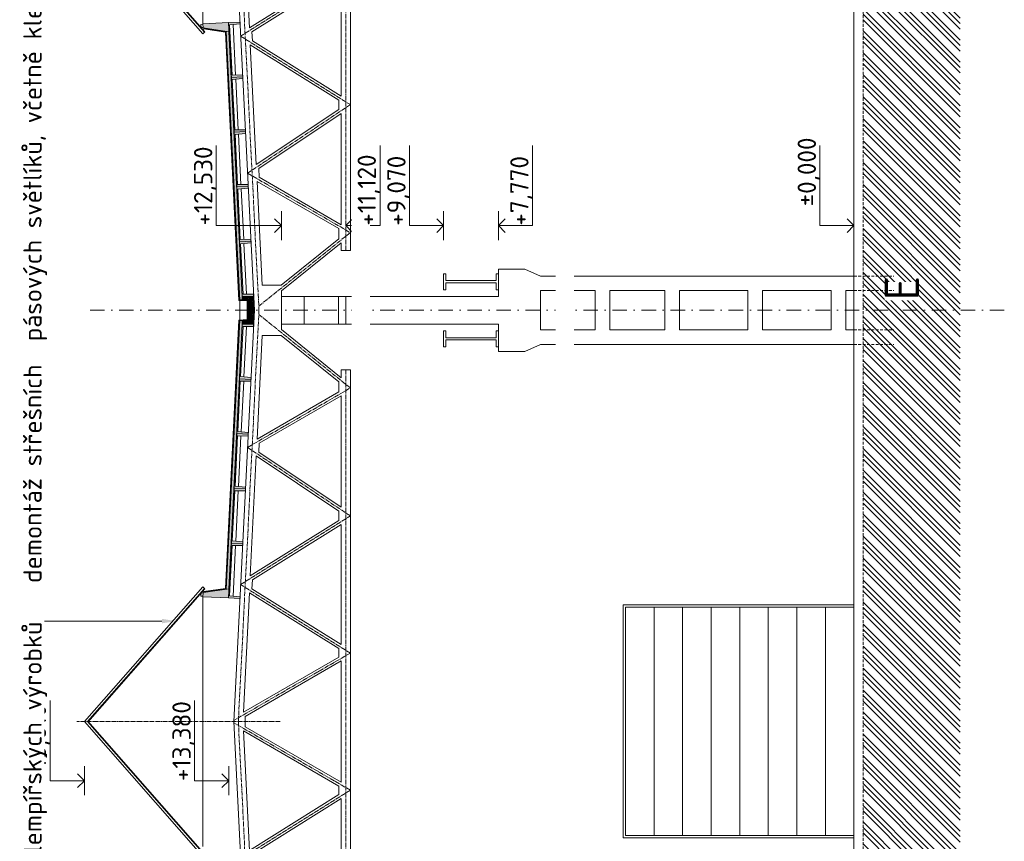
# Model space of a CAD drawing. Header units: millimetres. Extents: x -29085 to 3627694, y -159961 to 2281735.
# Tile 72 of 229: x 147219 to 168764, y 145964 to 163942. Entities that reach past the tile are written whole.
import ezdxf
from ezdxf import colors
from ezdxf.entities.mleader import LeaderData, LeaderLine
from ezdxf.math import Vec2, Vec3

# ---------------------------------------------------------------- set-up
doc = ezdxf.new("R2010")
doc.units = ezdxf.units.MM
for name, pattern in [('AM_DIN_G_W050', [13.75, 9.75, -1.5, 1, -1.5]), ('CARKOVANA', [5, 3, -2]), ('CENTERX2', [101.6, 63.5, -12.7, 12.7, -12.7]), ('DASHDOT', [25.4, 12.7, -6.35, 0, -6.35]), ('HIDDEN', [9.525, 6.35, -3.175])]:
    doc.linetypes.add(name, pattern=pattern)
for name, color, linetype, lineweight in [('A99_N_sraf', 252, 'Continuous', 0), ('A99_N_txt-popis-200', 240, 'Continuous', 5), ('A99_N_txt-popis-50', 240, 'Continuous', 9), ('A99_S_kce-demolice', 30, 'Continuous', 20), ('A99_S_kce-pohl', 7, 'Continuous', 5), ('A99_S_kce-rez-sil', 7, 'Continuous', 15), ('A99_S_kce-rez-ten', 7, 'Continuous', 9), ('A99_S_koty-200-vysk', 160, 'Continuous', 9), ('A99_S_osy', 1, 'CENTERX2', 5), ('A99_S_sraf', 252, 'Continuous', 9)]:
    doc.layers.add(name, color=color, linetype=linetype, lineweight=lineweight)
doc.styles.add('A99_popis', font='isocpeur.ttf')
doc.styles.add('ad_popis 100', font='isocpeur.ttf', dxfattribs={"height": 200})

msp = doc.modelspace()

# ---------------------------------------------------------------- hatches: boundary and pattern name
at = {"layer": 'A99_N_sraf', "lineweight": 0, "transparency": 33554687}
h = msp.add_hatch(dxfattribs=at)
h.set_pattern_fill('ZELEZOBETON', color=256, scale=10)
h.set_pattern_definition([(45, (-137246.05, -431416.75), (-35.355339, 35.355339), []), (45, (-137231.91, -431416.75), (-35.355339, 35.355339), []), (45, (-137203.623, -431416.75), (-21.2132034, 49.4974747), [20, -10, 0, -10])])
h.paths.add_polyline_path([(152339, 157583.3), (152304, 157583.3), (152304, 157363.3), (152089, 157353.3), (152089, 157283.3), (152339, 157283.3)])
h.paths.add_polyline_path([(152339, 157883.3), (152089, 157883.3), (152089, 157813.3), (152304, 157803.3), (152304, 157583.3), (152339, 157583.3)])
at = {"layer": 'A99_S_kce-demolice', "lineweight": 0}
h = msp.add_hatch(dxfattribs=at)
h.set_pattern_fill('BETON-LEHKY', color=256, scale=10, style=0)
h.set_pattern_definition([(45, (-86056.908, 94283.252), (-28.284271, 28.284271), []), (0, (-86011.84, 94296.5), (28.2842712, 28.2842712), [5, -51.5685425]), (45, (-86006.84, 94296.5), (-28.284271, 28.284271), [5, -35]), (90, (-86003.303, 94300.036), (-28.2842712, 28.2842712), [5, -51.5685425]), (135, (-86003.303, 94305.036), (-28.284271, -28.284271), [5, -35]), (0, (-86011.84, 94308.572), (28.2842712, 28.2842712), [5, -51.5685425]), (45, (-86015.375, 94305.036), (-28.284271, 28.284271), [5, -35]), (90, (-86015.375, 94300.036), (-28.2842712, 28.2842712), [5, -51.5685425]), (135, (-86011.84, 94296.5), (-28.284271, -28.284271), [5, -35]), (45, (-85998.732, 94313.143), (-28.284271, 28.284271), [10, -30])])
h.paths.add_polyline_path([(152304, 157803.3), (152219.5, 157807.2), (152219, 157359.3), (152304, 157363.3)])
at = {"layer": 'A99_S_sraf', "linetype": 'Continuous', "lineweight": 0}
h = msp.add_hatch(dxfattribs=at)
h.set_pattern_fill('ZEM_PUVODNI', color=256, scale=85)
h.set_pattern_definition([(135, (-86071.05, 89198.25), (-240.4163, -240.4163), []), (135, (-86071.05, 89318.46), (-240.4163, -240.4163), []), (135, (-86071.05, 89438.67), (-240.4163, -240.4163), [])])
h.paths.add_polyline_path([(165674, 76738.3), (165674, 89258.3), (165674, 93393.3), (166229, 93393.3), (166229, 93683.3), (165674, 93683.3), (165674, 178108.3), (167799, 178108.3), (167799, 76738.3)])

# ---------------------------------------------------------------- linework, layer by layer
at = {"layer": 'A99_N_sraf', "linetype": 'Continuous', "lineweight": 0, "ltscale": 2, "transparency": 33554562}
for points in [[(152219, 157583.3), (152219, 157807.2), (152021.9, 157816.4)], [(152219, 157583.3), (152219, 157359.3), (152021.9, 157350.1)]]:
    msp.add_lwpolyline(points, dxfattribs=at)
at = {"layer": 'A99_S_kce-pohl', "lineweight": 5}
for p, q in [((154254, 159058.4), (154254, 158888.6)), ((154254, 156108.1), (154254, 156277.9))]:
    msp.add_line(p, q, dxfattribs=at)
at = {"layer": 'A99_S_kce-pohl'}
for p, q in [((157694, 158483.3), (158274.3, 158483.3)), ((157694, 158483.3), (157694, 157883.3)), ((158614, 158333.3), (158274.3, 158483.3)), ((158614, 158333.3), (165474, 158333.3)), ((158614, 158013.3), (159814, 158013.3)), ((158614, 157153.3), (158614, 158013.3)), ((159814, 157153.3), (159814, 158013.3)), ((160134, 157153.3), (160134, 158013.3)), ((160134, 158013.3), (161334, 158013.3)), ((161334, 157153.3), (161334, 158013.3)), ((161654, 157153.3), (161654, 158013.3)), ((161654, 158013.3), (163154, 158013.3)), ((163154, 157153.3), (163154, 158013.3)), ((163474, 157153.3), (163474, 158013.3)), ((163474, 158013.3), (164974, 158013.3)), ((164974, 157153.3), (164974, 158013.3)), ((165294, 157153.3), (165294, 158013.3)), ((165294, 158013.3), (165474, 158013.3)), ((157694, 157883.3), (153444, 157883.3)), ((157694, 157283.3), (153444, 157283.3)), ((158614, 157153.3), (159814, 157153.3)), ((160134, 157153.3), (161334, 157153.3)), ((161654, 157153.3), (163154, 157153.3)), ((163474, 157153.3), (164974, 157153.3)), ((165294, 157153.3), (165474, 157153.3)), ((157694, 156683.3), (158274.3, 156683.3)), ((158614, 156833.3), (158274.3, 156683.3)), ((158614, 156833.3), (165474, 156833.3))]:
    msp.add_line(p, q, dxfattribs=at)
at = {"layer": 'A99_S_kce-pohl', "lineweight": 0}
msp.add_line((152944, 157503.3), (152944, 158005.6), dxfattribs=at)
at = {"layer": 'A99_S_kce-pohl', "lineweight": 5}
for points in [[(151904, 166583.3), (152354, 157583.3)], [(152114.5, 166378.1), (152245.3, 163761.8)], [(154204, 164986), (152245.3, 163761.8)], [(154254, 164899.3), (152299.5, 163677.8)], [(154254, 164899.3), (154254, 162267.2)], [(152299.5, 163677.8), (152309.3, 163482.6)], [(152263.7, 163393.2), (152394.8, 160770.6)], [(152263.7, 163393.2), (154204, 162180.5)], [(152309.3, 163482.6), (154254, 162267.2)], [(154204, 162180.5), (154204, 161976.7)], [(154204, 161976.7), (152394.8, 160770.6)], [(154254, 161889.8), (152449.1, 160686.6)], [(154254, 161889.8), (154254, 159456.6)], [(152449.1, 160686.6), (152458.7, 160493.8)], [(152413.1, 160404.6), (152526.7, 158133.3)], [(152413.1, 160404.6), (154204, 159370)], [(152458.7, 160493.8), (154254, 159456.6)], [(154204, 159370), (154204, 159146.5)], [(154204, 159146.5), (152943.1, 158133.3)], [(154254, 159058.4), (152944, 158005.6)], [(152943.1, 158133.3), (152526.7, 158133.3)], [(152944, 157583.3), (152944, 158005.6)], [(151904, 148583.3), (152354, 157583.3)], [(152944, 157583.3), (152944, 157160.9)], [(154254, 156108.1), (152944, 157160.9)], [(152413.1, 154761.9), (152526.7, 157033.3)], [(152943.1, 157033.3), (152526.7, 157033.3)], [(154204, 156020), (152943.1, 157033.3)], [(154204, 155796.6), (154204, 156020)], [(152413.1, 154761.9), (154204, 155796.6)], [(152458.7, 154672.7), (154254, 155710)], [(154254, 153276.7), (154254, 155710)], [(152458.7, 154672.7), (152449.1, 154479.9)], [(154254, 153276.7), (152449.1, 154479.9)], [(152263.7, 151773.3), (152394.8, 154395.9)], [(154204, 153189.8), (152394.8, 154395.9)], [(154204, 152986), (154204, 153189.8)], [(152263.7, 151773.3), (154204, 152986)], [(152309.3, 151683.9), (154254, 152899.3)], [(154254, 150267.2), (154254, 152899.3)], [(152299.5, 151488.7), (152309.3, 151683.9)], [(154254, 150267.2), (152299.5, 151488.7)], [(154204, 150180.5), (152245.3, 151404.7)], [(154204, 149996.5), (154204, 150180.5)], [(154204, 149996.5), (152114.5, 148788.4)], [(154254, 149909.9), (152154, 148695.7)], [(154254, 148583.3), (154254, 149909.9)], [(152154, 148583.3), (152154, 148695.7)], [(151904, 148583.3), (152354, 139583.3)], [(152154, 148583.3), (152154, 148470.8)], [(154254, 147256.6), (152154, 148470.8)], [(154254, 148583.3), (154254, 147256.6)], [(152114.5, 148378.1), (152245.3, 145761.8)], [(154204, 147170), (152114.5, 148378.1)], [(154204, 147170), (154204, 146986)], [(154204, 146986), (152245.3, 145761.8)], [(154254, 146899.3), (152299.5, 145677.8)], [(154254, 146899.3), (154254, 144267.2)]]:
    msp.add_lwpolyline(points, dxfattribs=at)
at = {"layer": 'A99_S_kce-pohl', "color": 253, "linetype": 'AM_DIN_G_W050', "lineweight": 0, "ltscale": 10}
for points in [[(152003.8, 166588.2), (152453.8, 157588.2)], [(152003.8, 148578.3), (152453.8, 157578.3)], [(152003.8, 148588.2), (152453.8, 139588.2)]]:
    msp.add_lwpolyline(points, dxfattribs=at)
at = {"layer": 'A99_S_kce-pohl'}
for points in [[(165474, 151138.3), (160424, 151138.3), (160424, 146038.3), (165474, 146038.3)], [(165474, 151088.3), (160474, 151088.3), (160474, 146088.3), (165474, 146088.3)]]:
    msp.add_lwpolyline(points, close=True, dxfattribs=at)
for points in [[(161099, 151088.3), (161099, 151088.3), (161099, 146088.3)], [(161724, 151088.3), (161724, 151088.3), (161724, 146088.3)], [(162349, 151088.3), (162349, 151088.3), (162349, 146088.3)], [(162974, 151088.3), (162974, 151088.3), (162974, 146088.3)], [(163599, 151088.3), (163599, 151088.3), (163599, 146088.3)], [(164224, 151088.3), (164224, 151088.3), (164224, 146088.3)], [(164849, 151088.3), (164849, 151088.3), (164849, 146088.3)]]:
    msp.add_lwpolyline(points, dxfattribs=at)
at = {"layer": 'A99_S_kce-rez-sil'}
for p, q in [((156494, 158383.3), (156494, 158033.3)), ((156494, 158383.3), (156544, 158383.3)), ((156544, 158383.3), (156544, 158233.3)), ((157694, 158383.3), (157644, 158383.3)), ((157644, 158383.3), (157644, 158233.3)), ((157694, 158383.3), (157694, 158033.3)), ((156544, 158233.3), (157644, 158233.3)), ((156544, 158183.3), (157644, 158183.3)), ((156544, 158033.3), (156544, 158183.3)), ((157644, 158033.3), (157644, 158183.3)), ((156494, 158033.3), (156544, 158033.3)), ((157694, 158033.3), (157644, 158033.3)), ((157694, 156683.3), (157694, 157283.3)), ((156494, 156783.3), (156494, 157133.3)), ((156494, 157133.3), (156544, 157133.3)), ((156544, 157133.3), (156544, 156983.3)), ((157694, 157133.3), (157644, 157133.3)), ((157644, 157133.3), (157644, 156983.3)), ((157694, 156783.3), (157694, 157133.3)), ((156544, 156983.3), (157644, 156983.3)), ((156544, 156783.3), (156544, 156933.3)), ((156544, 156933.3), (157644, 156933.3)), ((157644, 156783.3), (157644, 156933.3)), ((156494, 156783.3), (156544, 156783.3)), ((157694, 156783.3), (157644, 156783.3))]:
    msp.add_line(p, q, dxfattribs=at)
msp.add_lwpolyline([(153444, 157283.3), (153444, 157883.3), (152944, 157883.3), (152944, 157283.3)], close=True, dxfattribs=at)
at = {"layer": 'A99_S_kce-rez-sil', "color": 7, "linetype": 'HIDDEN', "lineweight": 5, "ltscale": 10}
for points in [[(165474, 157153.3), (166344, 157153.3)], [(165474, 156833.3), (166344, 156833.3)]]:
    msp.add_lwpolyline(points, dxfattribs=at)
at = {"layer": 'A99_S_kce-rez-ten', "linetype": 'HIDDEN', "lineweight": 5, "ltscale": 10}
msp.add_line((165674, 93683.3), (165674, 178108.3), dxfattribs=at)
at = {"layer": 'A99_S_kce-rez-ten', "lineweight": 13}
msp.add_line((165474, 121013.3), (165474, 176133.3), dxfattribs=at)
at = {"layer": 'A99_S_kce-rez-ten', "lineweight": 0}
for points in [[(152098.7, 162691.9), (151849, 162679.4), (151789.2, 163877.9), (152038.8, 163890.4), (152040.8, 163850.4), (151811.6, 163829), (151866.5, 162730.3), (152096.7, 162731.8)], [(152158.6, 161493.4), (151908.9, 161480.9), (151849, 162679.4), (152098.7, 162691.9), (152100.7, 162651.9), (151871.5, 162630.5), (151926.4, 161531.8), (152156.6, 161533.3)], [(152218.5, 160294.9), (151968.8, 160282.4), (151908.9, 161480.9), (152158.6, 161493.4), (152160.6, 161453.4), (151931.4, 161432), (151986.3, 160333.3), (152216.5, 160334.8)], [(152278.3, 159096.4), (152028.7, 159083.9), (151968.8, 160282.4), (152218.5, 160294.9), (152220.5, 160254.9), (151991.3, 160233.5), (152046.1, 159134.8), (152276.3, 159136.3)], [(152089, 157883.3), (152339, 157883.3), (152339, 157283.3), (152089, 157283.3), (152089, 157353.3), (152304, 157363.3), (152304, 157803.3), (152089, 157813.3)], [(152278.3, 156070.1), (152028.7, 156082.6), (151968.8, 154884.1), (152218.5, 154871.6), (152220.5, 154911.6), (151991.3, 154933), (152046.1, 156031.7), (152276.3, 156030.2)], [(152218.5, 154871.6), (151968.8, 154884.1), (151908.9, 153685.6), (152158.6, 153673.1), (152160.6, 153713.1), (151931.4, 153734.5), (151986.3, 154833.2), (152216.5, 154831.7)], [(152158.6, 153673.1), (151908.9, 153685.6), (151849, 152487.1), (152098.7, 152474.6), (152100.7, 152514.6), (151871.5, 152536), (151926.4, 153634.7), (152156.6, 153633.2)], [(152098.7, 152474.6), (151849, 152487.1), (151789.2, 151288.6), (152038.8, 151276.1), (152040.8, 151316.1), (151811.6, 151337.5), (151866.5, 152436.2), (152096.7, 152434.7)]]:
    msp.add_lwpolyline(points, close=True, dxfattribs=at)
at = {"layer": 'A99_S_kce-rez-ten', "lineweight": 9}
for points in [[(152098.7, 162691.9), (152096.7, 162731.8), (151866.5, 162730.3), (151811.6, 163829), (152040.8, 163850.4), (152038.8, 163890.4), (151789.2, 163877.9)], [(152098.7, 162691.9), (152100.7, 162651.9), (151871.5, 162630.5), (151926.4, 161531.8), (152156.6, 161533.3), (152158.6, 161493.4), (152158.6, 161493.4)], [(152218.5, 160294.9), (152216.5, 160334.8), (151986.3, 160333.3), (151931.4, 161432), (152160.6, 161453.4), (152158.6, 161493.4), (152158.6, 161493.4)], [(152218.5, 160294.9), (152220.5, 160254.9), (151991.3, 160233.5), (152046.1, 159134.8), (152276.3, 159136.3), (152278.3, 159096.4), (152278.3, 159096.4)], [(152354, 157583.3), (152336.2, 157937.8), (152106, 157936.3), (152051.1, 159035), (152280.3, 159056.4), (152278.3, 159096.4), (152278.3, 159096.4)], [(152354, 157583.3), (152336.2, 157228.7), (152106, 157230.2), (152051.1, 156131.6), (152280.3, 156110.1), (152278.3, 156070.1), (152278.3, 156070.1)], [(152218.5, 154871.6), (152220.5, 154911.6), (151991.3, 154933), (152046.1, 156031.7), (152276.3, 156030.2), (152278.3, 156070.1), (152278.3, 156070.1)], [(152218.5, 154871.6), (152216.5, 154831.7), (151986.3, 154833.2), (151931.4, 153734.5), (152160.6, 153713.1), (152158.6, 153673.1), (152158.6, 153673.1)], [(152098.7, 152474.6), (152100.7, 152514.6), (151871.5, 152536), (151926.4, 153634.7), (152156.6, 153633.2), (152158.6, 153673.1), (152158.6, 153673.1)], [(152098.7, 152474.6), (152096.7, 152434.7), (151866.5, 152436.2), (151811.6, 151337.5), (152040.8, 151316.1), (152038.8, 151276.1), (151789.2, 151288.6)]]:
    msp.add_lwpolyline(points, dxfattribs=at)
at = {"layer": 'A99_S_kce-rez-ten', "lineweight": 5}
for points in [[(151941.6, 162730.8), (151886.4, 163836)], [(151946.2, 162637.5), (152001.5, 161532.3)], [(152061.3, 160333.8), (152006.1, 161439)], [(152121.2, 159135.3), (152066, 160240.5)], [(152181.1, 157936.8), (152125.9, 159041.9)], [(152034, 157368.3), (152034, 157798.3)], [(152125.9, 156124.6), (152181.1, 157229.7)], [(152121.2, 156031.2), (152066, 154926)], [(152061.3, 154832.7), (152006.1, 153727.5)], [(152001.5, 153634.2), (151946.2, 152529)], [(151941.6, 152435.7), (151886.4, 151330.5)], [(152114.5, 148788.4), (152245.3, 151404.7)]]:
    msp.add_lwpolyline(points, dxfattribs=at)
at = {"layer": 'A99_S_kce-rez-ten', "lineweight": 0}
for points in [[(152083.5, 157885.1), (151794, 163679.6)], [(152199, 157583.3), (152199, 157788.1), (152012.9, 157796.8)], [(152219, 157583.3), (152219, 157807.2), (152013.8, 157816.7)], [(152083.5, 157885.3), (152083.5, 157813.5)], [(152088.5, 157885.3), (152088.5, 157813.3)], [(152199, 157583.3), (152199, 157378.4), (152012.9, 157369.7)], [(152219, 157583.3), (152219, 157359.3), (152013.8, 157349.8)], [(152083.5, 157281.4), (151794, 151486.9)], [(152083.5, 157281.2), (152083.5, 157353)], [(152088.5, 157281.2), (152088.5, 157353.2)]]:
    msp.add_lwpolyline(points, dxfattribs=at)
at = {"layer": 'A99_S_kce-rez-ten', "linetype": 'CARKOVANA', "lineweight": 0, "ltscale": 15}
for points, const_width in [([(152086, 157885.3), (151796.6, 163678)], 5), ([(152209, 157583.3), (152209, 157797.7), (152022.4, 157806.3)], 20), ([(152086, 157885.3), (152086, 157813.4)], 5), ([(152209, 157583.3), (152209, 157368.8), (152022.4, 157360.2)], 20), ([(152086, 157281.2), (151796.6, 151488.5)], 5), ([(152086, 157281.2), (152086, 157353.1)], 5)]:
    msp.add_lwpolyline(points, dxfattribs=dict(at, const_width=const_width))
at = {"layer": 'A99_S_koty-200-vysk', "ltscale": 2}
for p, q in [((151516.2, 159436.1), (151516.2, 161192.6)), ((155102.9, 159436.1), (155102.9, 161192.6)), ((155745, 159436.1), (155745, 161192.6)), ((158442.9, 159436.1), (158442.9, 161192.6)), ((164725, 159436.1), (164725, 161192.6)), ((152944, 159118.8), (152944, 159753.4)), ((156494, 159118.8), (156494, 159753.4)), ((157694, 159118.8), (157694, 159753.4)), ((152944, 159436.1), (151516.2, 159436.1)), ((152944, 159436.1), (152794, 159585.6)), ((152944, 159436.1), (152794, 159286.5)), ((154354, 159436.1), (154503.9, 159585.6)), ((154354, 159436.1), (155102.9, 159436.1)), ((154354, 159436.1), (154503.9, 159286.5)), ((156494, 159436.1), (155745, 159436.1)), ((156494, 159436.1), (156344, 159585.6)), ((156494, 159436.1), (156344, 159286.5)), ((157694, 159436.1), (157843.9, 159585.6)), ((157694, 159436.1), (158442.9, 159436.1)), ((157694, 159436.1), (157843.9, 159286.5)), ((165474, 159436.1), (164725, 159436.1)), ((165474, 159436.1), (165324, 159585.6)), ((165474, 159436.1), (165324, 159286.5)), ((147886.3, 147288.3), (147886.3, 149044.8)), ((151043.2, 147288.3), (151043.2, 149044.8)), ((148635.3, 146971), (148635.3, 147605.6)), ((151792.2, 146971), (151792.2, 147605.6)), ((148635.3, 147288.3), (148485.4, 147437.8)), ((151792.2, 147288.3), (151642.2, 147437.8)), ((148635.3, 147288.3), (147886.3, 147288.3)), ((148635.3, 147288.3), (148485.4, 147138.7)), ((151792.2, 147288.3), (151043.2, 147288.3)), ((151792.2, 147288.3), (151642.2, 147138.7))]:
    msp.add_line(p, q, dxfattribs=at)
at = {"layer": 'A99_S_osy', "linetype": 'DASHDOT', "lineweight": 5, "ltscale": 25}
msp.add_lwpolyline([(168763.8, 157583.3), (148743.8, 157583.3)], dxfattribs=at)

# ---------------------------------------------------------------- texts
at = {"layer": 'A99_S_koty-200-vysk', "ltscale": 2, "style": 'A99_popis'}
for s, p in [('%%P0,000', (164642.3, 159858.8)), ('+12,530', (151433.5, 159438.3)), ('+11,120 ', (155013.2, 159436.1)), ('+9,070', (155662.3, 159433.3)), ('+7,770', (158353.2, 159436.1)), ('+16,810 ', (147796.6, 147283.3)), ('+13,380', (150960.5, 147283.3))]:
    msp.add_text(s, height=400, rotation=90, dxfattribs=at).set_placement(p)

# ---------------------------------------------------------------- next in the draw order: texts
at = {"layer": 'A99_N_txt-popis-200', "color": 1, "lineweight": 0, "insert": (166149, 157798.3), "char_height": 750, "width": 406.225, "attachment_point": 1, "rotation": 90, "style": 'ad_popis 100', "bg_fill": 3, "box_fill_scale": 1, "bg_fill_color": 256, "bg_fill_transparency": 0}
msp.add_mtext('E', dxfattribs=at)

# ---------------------------------------------------------------- next in the draw order: leaders
at = {"layer": 'A99_N_txt-popis-50', "lineweight": 9}
ml = msp.add_multileader_mtext('Standard', dxfattribs=at)
ml.set_content('\\A1;{\\C256;demontáž střešních  panelů PUR + polykarbonát, tl.40mm, včetně klempířských výrobků}', color=1, style='A99_popis')
ml.set_leader_properties(color=256, linetype='ByLayer', lineweight=-1)
ml.build(insert=Vec2(0, 0))
ml.multileader.update_dxf_attribs({"dogleg_length": 1, "arrow_head_size": 300, "scale": 200})
ctx = ml.context
ctx.base_point, ctx.scale, ctx.char_height, ctx.arrow_head_size, ctx.landing_gap_size, ctx.plane_origin, ctx.plane_x_axis, ctx.plane_y_axis = Vec3(147558.9, 101197.9), 200, 400, 300, 250, Vec3(153365, 104357.9), Vec3(0, 1), Vec3(-1, 0)
notes = []
notes.append((ctx, [(0, (1, 1, 0), (147558.9, 100612.9), (0, 1), 585, [(0, [(151669, 100612.9)], 0, [])])]))
ctx.mtext.insert, ctx.mtext.text_direction, ctx.mtext.rotation, ctx.mtext.width, ctx.mtext.flow_direction = Vec3(147298.9, 101447.9), Vec3(0, 1), 1.5707963, 10901.433, 5
ctx.mtext.has_bg_fill, ctx.mtext.bg_color, ctx.mtext.bg_scale_factor, ctx.mtext.bg_transparency, ctx.mtext.use_window_bg_color = 1, -1073741824, 1, 0, 1
ml = msp.add_multileader_mtext('Standard', dxfattribs=at)
ml.set_content('\\A1;{\\C256;demontáž pásového prosvětlení z polykarbonátu}', color=1, style='A99_popis')
ml.set_leader_properties(color=256, linetype='ByLayer', lineweight=-1)
ml.build(insert=Vec2(0, 0))
ml.multileader.update_dxf_attribs({"dogleg_length": 1, "arrow_head_size": 300, "scale": 200})
ctx = ml.context
ctx.base_point, ctx.scale, ctx.char_height, ctx.arrow_head_size, ctx.landing_gap_size, ctx.plane_origin, ctx.plane_x_axis, ctx.plane_y_axis = Vec3(154744.8, 86530.6), 200, 400, 300, 250, Vec3(160550.8, 88883.3), Vec3(0, 1), Vec3(-1, 0)
notes.append((ctx, [(1, (1, 1, 0), (154744.8, 92295.6), (0, -1), 585, [(0, [(154759.8, 93398.3)], 0, [])])]))
ctx.mtext.insert, ctx.mtext.text_direction, ctx.mtext.rotation, ctx.mtext.width, ctx.mtext.flow_direction = Vec3(154484.8, 86780.6), Vec3(0, 1), 1.5707963, 5217.251, 5
ctx.mtext.has_bg_fill, ctx.mtext.bg_color, ctx.mtext.bg_scale_factor, ctx.mtext.bg_transparency, ctx.mtext.use_window_bg_color = 1, -1073741824, 1, 0, 1
ml = msp.add_multileader_mtext('Standard', dxfattribs=at)
ml.set_content('\\A1;{\\C256;demontáž stěnových panelů PUR, tl.40mm, včetně klempířských výrobků}', color=1, style='A99_popis')
ml.set_leader_properties(color=256, linetype='ByLayer', lineweight=-1)
ml.build(insert=Vec2(0, 0))
ml.multileader.update_dxf_attribs({"dogleg_length": 1, "arrow_head_size": 300, "scale": 200})
ctx = ml.context
ctx.base_point, ctx.scale, ctx.char_height, ctx.arrow_head_size, ctx.landing_gap_size, ctx.plane_origin, ctx.plane_x_axis, ctx.plane_y_axis = Vec3(159204.8, 86526.7), 200, 400, 300, 250, Vec3(165010.8, 88883.3), Vec3(0, 1), Vec3(-1, 0)
notes.append((ctx, [(1, (1, 1, 0), (159204.8, 92651.7), (0, -1), 585, [(0, [(159219.8, 93398.3)], 0, [])])]))
ctx.mtext.insert, ctx.mtext.text_direction, ctx.mtext.rotation, ctx.mtext.width, ctx.mtext.flow_direction = Vec3(158944.8, 86776.7), Vec3(0, 1), 1.5707963, 5217.251, 5
ctx.mtext.has_bg_fill, ctx.mtext.bg_color, ctx.mtext.bg_scale_factor, ctx.mtext.bg_transparency, ctx.mtext.use_window_bg_color = 1, -1073741824, 1, 0, 1
for ctx, leaders in notes:
    for number, flags, end, landing, length, lines in leaders:
        leader = LeaderData()
        leader.index, (leader.has_last_leader_line, leader.has_dogleg_vector, leader.attachment_direction) = number, flags
        leader.last_leader_point, leader.dogleg_vector, leader.dogleg_length = Vec3(end), Vec3(landing), length
        for number, points, colour, breaks in lines:
            line = LeaderLine()
            line.index, line.vertices, line.color, line.breaks = number, Vec3.list(points), colors.encode_raw_color(colour), breaks
            leader.lines.append(line)
        ctx.leaders.append(leader)

# ---------------------------------------------------------------- next in the draw order: hatches: boundary and pattern name
at = {"layer": 'A99_N_sraf', "lineweight": 0, "transparency": 33554687}
h = msp.add_hatch(dxfattribs=at)
h.set_pattern_fill('ZELEZOBETON', color=256, scale=10)
h.set_pattern_definition([(135, (155363.95, 111373.25), (-35.35534, -35.35534), []), (135, (155363.95, 111387.394), (-35.35534, -35.35534), []), (135, (155363.95, 111415.68), (-49.497475, -21.213203), [20, -10, 0, -10])])
h.paths.add_polyline_path([(152088.5, 157885.4), (152149.5, 157888.4), (152287, 157895.3), (152338.2, 157897.9), (152336.2, 157937.8), (152106, 157936.3), (152051.1, 159035), (152280.3, 159056.4), (152276.3, 159136.3), (152046.1, 159134.8), (151991.3, 160233.5), (152220.4, 160254.9), (152216.4, 160334.8), (151986.3, 160333.3), (151931.4, 161432), (152160.4, 161453.4), (152156.4, 161533.3), (151926.4, 161531.8), (151871.5, 162630.5), (152100.7, 162651.9), (152096.5, 162731.8), (151866.5, 162730.3), (151811.6, 163829), (152040.6, 163850.4), (152038.6, 163890.4), (151229.9, 163850), (151234.3, 163760.1), (151799.1, 163678.2)])
at = {"layer": 'A99_N_sraf', "linetype": 'Continuous', "lineweight": 0, "ltscale": 2, "transparency": 33554562}
h = msp.add_hatch(dxfattribs=at)
h.set_pattern_fill('BETON-LEHKY', color=256, scale=10)
h.set_pattern_definition([(137.86, (152077.84, 139899.01), (-26.83778, -29.660305), []), (92.86, (152062.357, 139943.362), (-29.660305, 26.837778), [5, -51.56854]), (137.86, (152062.108, 139948.356), (-26.83778, -29.660305), [5, -35]), (182.86, (152058.4, 139951.71), (-26.837778, -29.660305), [5, -51.56854]), (227.86, (152053.406, 139951.46), (29.660305, -26.83778), [5, -35]), (92.86, (152050.3, 139942.76), (-29.660305, 26.837778), [5, -51.56854]), (137.86, (152054.01, 139939.405), (-26.83778, -29.660305), [5, -35]), (182.86, (152059.002, 139939.655), (-26.837778, -29.660305), [5, -51.56854]), (227.86, (152062.357, 139943.362), (29.660305, -26.83778), [5, -35]), (137.86, (152045.08, 139955.62), (-26.83778, -29.660305), [10, -30])])
h.paths.add_polyline_path([(152032.6, 157802.5), (151739.7, 163665.2), (151794.6, 163667.9), (152087.5, 157805.2)])
at = {"layer": 'A99_N_sraf', "lineweight": 0, "transparency": 33554687}
h = msp.add_hatch(dxfattribs=at)
h.set_pattern_fill('ZELEZOBETON', color=256, scale=10)
h.set_pattern_definition([(135, (155363.95, 93373.25), (-35.35534, -35.35534), []), (135, (155363.95, 93387.394), (-35.35534, -35.35534), []), (135, (155363.95, 93415.68), (-49.497475, -21.213203), [20, -10, 0, -10])])
h.paths.add_polyline_path([(152088.5, 157281.1), (152149.5, 157278.1), (152287, 157271.2), (152338.2, 157268.6), (152336.2, 157228.7), (152106, 157230.2), (152051.1, 156131.6), (152280.3, 156110.1), (152276.3, 156030.2), (152046.1, 156031.7), (151991.3, 154933), (152220.4, 154911.6), (152216.4, 154831.7), (151986.3, 154833.2), (151931.4, 153734.5), (152160.4, 153713.1), (152156.4, 153633.2), (151926.4, 153634.7), (151871.5, 152536), (152100.7, 152514.6), (152096.5, 152434.7), (151866.5, 152436.2), (151811.6, 151337.5), (152040.6, 151316.1), (152038.6, 151276.1), (151229.9, 151316.5), (151234.3, 151406.4), (151799.1, 151488.3)])
at = {"layer": 'A99_N_sraf', "linetype": 'Continuous', "lineweight": 0, "ltscale": 2, "transparency": 33554562}
h = msp.add_hatch(dxfattribs=at)
h.set_pattern_fill('BETON-LEHKY', color=256, scale=10)
h.set_pattern_definition([(137.86, (152077.84, 121899.01), (-26.83778, -29.660305), []), (92.86, (152062.357, 121943.362), (-29.660305, 26.837778), [5, -51.568542]), (137.86, (152062.108, 121948.356), (-26.83778, -29.660305), [5, -35]), (182.86, (152058.4, 121951.71), (-26.837778, -29.660305), [5, -51.568543]), (227.86, (152053.406, 121951.46), (29.660305, -26.83778), [5, -35]), (92.86, (152050.3, 121942.76), (-29.660305, 26.837778), [5, -51.568542]), (137.86, (152054.01, 121939.405), (-26.83778, -29.660305), [5, -35]), (182.86, (152059.002, 121939.655), (-26.837778, -29.660305), [5, -51.568543]), (227.86, (152062.357, 121943.362), (29.660305, -26.83778), [5, -35]), (137.86, (152045.08, 121955.62), (-26.83778, -29.660305), [10, -30])])
h.paths.add_polyline_path([(152032.6, 157364), (151739.7, 151501.3), (151794.6, 151498.6), (152087.5, 157361.3)])

# ---------------------------------------------------------------- next in the draw order: linework, layer by layer
at = {"layer": 'A99_S_kce-demolice', "lineweight": 9}
for points in [[(151233.6, 163772.1), (151229.5, 163842), (151184.5, 163839.4), (151188.7, 163769.5)], [(151233.6, 151395.9), (151229.5, 151326), (151184.5, 151328.7), (151188.7, 151398.6)]]:
    msp.add_lwpolyline(points, close=True, dxfattribs=at)
for points in [[(151223.4, 163634.6), (151272.3, 163677.5)], [(151223.4, 151533.4), (151272.3, 151490.6)]]:
    msp.add_lwpolyline(points, dxfattribs=at)
at = {"layer": 'A99_S_kce-pohl', "lineweight": 5}
for p, q in [((154254, 158888.6), (154454, 158888.6)), ((154254, 156277.9), (154454, 156277.9))]:
    msp.add_line(p, q, dxfattribs=at)
at = {"layer": 'A99_S_kce-pohl', "color": 253, "linetype": 'AM_DIN_G_W050', "lineweight": 0, "ltscale": 10}
for points in [[(154354, 158888.6), (154354, 158888.6), (154354, 166583.3)], [(154454, 165083.3), (152054, 163583.3)], [(152054, 163583.3), (154454, 162083.3), (152204, 160583.3), (154454, 159283.3)], [(154454, 159283.3), (152449.6, 157672.5)], [(154454, 155883.3), (152449.6, 157494)], [(154354, 156277.9), (154354, 156277.9), (154354, 148583.3)], [(152054, 151583.3), (154454, 153083.3), (152204, 154583.3), (154454, 155883.3)], [(154454, 150083.3), (152054, 151583.3)], [(154454, 150083.3), (151905.3, 148609.7)], [(154454, 147083.3), (151905.3, 148556.8)], [(154354, 140888.6), (154354, 140888.6), (154354, 148583.3)], [(154454, 147083.3), (152054, 145583.3)]]:
    msp.add_lwpolyline(points, dxfattribs=at)
at = {"layer": 'A99_S_kce-pohl', "lineweight": 5}
for points in [[(154454, 166583.3), (154454, 158888.6)], [(154454, 148583.3), (154454, 156277.9)], [(154454, 148583.3), (154454, 140888.6)]]:
    msp.add_lwpolyline(points, dxfattribs=at)
at = {"layer": 'A99_S_kce-rez-sil', "color": 7, "linetype": 'HIDDEN', "lineweight": 5, "ltscale": 10}
for points in [[(165474, 158333.3), (166344, 158333.3)], [(165474, 158013.3), (166344, 158013.3)]]:
    msp.add_lwpolyline(points, dxfattribs=at)
at = {"layer": 'A99_S_kce-rez-sil'}
msp.add_lwpolyline([(154194, 157883.3), (154194, 157283.3), (154354, 157283.3), (154354, 157883.3)], close=True, dxfattribs=at)
at = {"layer": 'A99_S_kce-rez-ten', "lineweight": 0}
for points in [[(151229, 169318.3), (151229, 163848.3)], [(151234.3, 163760.1), (151229, 163849.8)], [(152088.5, 157885.4), (151799.1, 163678.2), (151232.9, 163760.3)], [(152032.6, 157802.5), (151738.6, 163686.9), (151239, 163759.4)], [(152032.6, 157802.5), (151738.6, 163686.9), (151239, 163759.4)], [(152012.6, 157801.5), (151719.5, 163669.5), (151239, 163739.2)], [(152012.9, 157796.8), (151719.5, 163669.5), (151239, 163739.2)], [(151739.8, 163686.8), (151738.9, 163681.8), (151798.4, 163673.2)], [(152088.5, 157281.1), (151799.1, 151488.3), (151232.9, 151406.2)], [(152012.9, 157369.7), (151719.5, 151497), (151239, 151427.3)], [(152012.6, 157365), (151719.5, 151497), (151239, 151427.3)], [(152032.6, 157364), (151738.6, 151479.6), (151239, 151407.1)], [(152032.6, 157364), (151738.6, 151479.6), (151239, 151407.1)], [(151234.3, 151408), (151229, 151318.3)], [(151229, 151318.3), (151229, 145849.8)]]:
    msp.add_lwpolyline(points, dxfattribs=at)
at = {"layer": 'A99_S_kce-rez-ten', "linetype": 'CARKOVANA', "lineweight": 0, "ltscale": 15}
for points, const_width in [([(152022.6, 157802), (151729.1, 163678.2), (151239, 163749.4)], 20), ([(152022.6, 157802), (151729, 163678.9), (151239, 163749.4)], 20), ([(151739.3, 163684.3), (151795.7, 163676.1)], 5), ([(152022.6, 157364.5), (151729, 151487.6), (151239, 151417.1)], 20), ([(152022.6, 157364.5), (151729, 151487.6), (151239, 151417.1)], 20)]:
    msp.add_lwpolyline(points, dxfattribs=dict(at, const_width=const_width))
at = {"layer": 'A99_S_kce-rez-ten', "lineweight": 9}
for points in [[(151229.9, 163850), (151789.2, 163877.9)], [(151229.9, 151316.5), (151789.2, 151288.6)]]:
    msp.add_lwpolyline(points, dxfattribs=at)

# ---------------------------------------------------------------- next in the draw order: leaders
at = {"layer": 'A99_N_txt-popis-50', "lineweight": 9}
ml = msp.add_multileader_mtext('Standard', dxfattribs=at)
ml.set_content('\\A1;{\\C256;demontáž střešních  pásových světlíků, včetně klempířských výrobků}', color=1, style='A99_popis')
ml.set_leader_properties(color=256, linetype='ByLayer', lineweight=-1)
ml.build(insert=Vec2(0, 0))
ml.multileader.update_dxf_attribs({"dogleg_length": 1, "arrow_head_size": 300, "scale": 200})
ctx = ml.context
ctx.base_point, ctx.scale, ctx.char_height, ctx.arrow_head_size, ctx.landing_gap_size, ctx.plane_origin, ctx.plane_x_axis, ctx.plane_y_axis = Vec3(147558.9, 133287.6), 200, 400, 300, 250, Vec3(153365, 136447.6), Vec3(0, 1), Vec3(-1, 0)
notes = []
notes.append((ctx, [(0, (1, 1, 0), (147558.9, 132702.6), (0, 1), 585, [(0, [(150632.5, 132702.6)], 0, [])])]))
ctx.mtext.insert, ctx.mtext.text_direction, ctx.mtext.rotation, ctx.mtext.width, ctx.mtext.flow_direction = Vec3(147298.9, 133537.6), Vec3(0, 1), 1.5707963, 5217.251, 5
ctx.mtext.has_bg_fill, ctx.mtext.bg_color, ctx.mtext.bg_scale_factor, ctx.mtext.bg_transparency, ctx.mtext.use_window_bg_color = 1, -1073741824, 1, 0, 1
for ctx, leaders in notes:
    for number, flags, end, landing, length, lines in leaders:
        leader = LeaderData()
        leader.index, (leader.has_last_leader_line, leader.has_dogleg_vector, leader.attachment_direction) = number, flags
        leader.last_leader_point, leader.dogleg_vector, leader.dogleg_length = Vec3(end), Vec3(landing), length
        for number, points, colour, breaks in lines:
            line = LeaderLine()
            line.index, line.vertices, line.color, line.breaks = number, Vec3.list(points), colors.encode_raw_color(colour), breaks
            leader.lines.append(line)
        ctx.leaders.append(leader)

# ---------------------------------------------------------------- next in the draw order: linework, layer by layer
at = {"layer": 'A99_S_kce-demolice', "lineweight": 9}
for points in [[(151223.4, 145634.6), (148635.2, 148584)], [(151263, 145669.3), (148705.2, 148584)], [(151272.3, 145677.5), (148713.4, 148593.4)]]:
    msp.add_lwpolyline(points, dxfattribs=at)
at = {"layer": 'A99_S_kce-pohl', "color": 253, "linetype": 'AM_DIN_G_W050', "lineweight": 0, "ltscale": 10}
msp.add_lwpolyline([(152914.8, 148584), (148467.6, 148584)], dxfattribs=at)

# ---------------------------------------------------------------- next in the draw order: leaders
at = {"layer": 'A99_N_txt-popis-50', "lineweight": 9}
ml = msp.add_multileader_mtext('Standard', dxfattribs=at)
ml.set_content('\\A1;{\\C256;demontáž střešních  pásových světlíků, včetně klempířských výrobků}', color=1, style='A99_popis')
ml.set_leader_properties(color=256, linetype='ByLayer', lineweight=-1)
ml.build(insert=Vec2(0, 0))
ml.multileader.update_dxf_attribs({"dogleg_length": 1, "arrow_head_size": 300, "scale": 200})
ctx = ml.context
ctx.base_point, ctx.scale, ctx.char_height, ctx.arrow_head_size, ctx.landing_gap_size, ctx.plane_origin, ctx.plane_x_axis, ctx.plane_y_axis = Vec3(147558.9, 151367.6), 200, 400, 300, 250, Vec3(153365, 154527.6), Vec3(0, 1), Vec3(-1, 0)
notes = []
notes.append((ctx, [(0, (1, 1, 0), (147558.9, 150782.6), (0, 1), 585, [(0, [(150632.5, 150782.6)], 0, [])])]))
ctx.mtext.insert, ctx.mtext.text_direction, ctx.mtext.rotation, ctx.mtext.width, ctx.mtext.flow_direction = Vec3(147298.9, 151617.6), Vec3(0, 1), 1.5707963, 5217.251, 5
ctx.mtext.has_bg_fill, ctx.mtext.bg_color, ctx.mtext.bg_scale_factor, ctx.mtext.bg_transparency, ctx.mtext.use_window_bg_color = 1, -1073741824, 1, 0, 1
for ctx, leaders in notes:
    for number, flags, end, landing, length, lines in leaders:
        leader = LeaderData()
        leader.index, (leader.has_last_leader_line, leader.has_dogleg_vector, leader.attachment_direction) = number, flags
        leader.last_leader_point, leader.dogleg_vector, leader.dogleg_length = Vec3(end), Vec3(landing), length
        for number, points, colour, breaks in lines:
            line = LeaderLine()
            line.index, line.vertices, line.color, line.breaks = number, Vec3.list(points), colors.encode_raw_color(colour), breaks
            leader.lines.append(line)
        ctx.leaders.append(leader)

# ---------------------------------------------------------------- next in the draw order: linework, layer by layer
at = {"layer": 'A99_S_kce-demolice', "lineweight": 9}
for points in [[(151223.4, 163634.6), (148635.2, 166584)], [(151263, 163669.3), (148705.2, 166584)], [(151272.3, 163677.5), (148713.4, 166593.4)], [(151223.4, 151533.4), (148635.2, 148584)], [(151263, 151498.7), (148705.2, 148584)], [(151272.3, 151490.6), (148713.4, 148574.6)]]:
    msp.add_lwpolyline(points, dxfattribs=at)

# ---------------------------------------------------------------- next in the draw order: leaders
at = {"layer": 'A99_N_txt-popis-50', "lineweight": 9}
ml = msp.add_multileader_mtext('Standard', dxfattribs=at)
ml.set_content('\\A1;{\\C256;demontáž střešních  panelů PUR, tl.40mm, včetně klempířských výrobků}', color=1, style='A99_popis')
ml.set_leader_properties(color=256, linetype='ByLayer', lineweight=-1)
ml.build(insert=Vec2(0, 0))
ml.multileader.update_dxf_attribs({"dogleg_length": 1, "arrow_head_size": 300, "scale": 200})
ctx = ml.context
ctx.base_point, ctx.scale, ctx.char_height, ctx.arrow_head_size, ctx.landing_gap_size, ctx.plane_origin, ctx.plane_x_axis, ctx.plane_y_axis = Vec3(147558.9, 112901), 200, 400, 300, 250, Vec3(153365, 116061), Vec3(0, 1), Vec3(-1, 0)
notes = []
notes.append((ctx, [(1, (1, 1, 0), (147558.9, 119026), (0, -1), 585, [(0, [(152405.8, 119026)], 0, [])])]))
ctx.mtext.insert, ctx.mtext.text_direction, ctx.mtext.rotation, ctx.mtext.width, ctx.mtext.flow_direction = Vec3(147298.9, 113151), Vec3(0, 1), 1.5707963, 5217.251, 5
ctx.mtext.has_bg_fill, ctx.mtext.bg_color, ctx.mtext.bg_scale_factor, ctx.mtext.bg_transparency, ctx.mtext.use_window_bg_color = 1, -1073741824, 1, 0, 1
for ctx, leaders in notes:
    for number, flags, end, landing, length, lines in leaders:
        leader = LeaderData()
        leader.index, (leader.has_last_leader_line, leader.has_dogleg_vector, leader.attachment_direction) = number, flags
        leader.last_leader_point, leader.dogleg_vector, leader.dogleg_length = Vec3(end), Vec3(landing), length
        for number, points, colour, breaks in lines:
            line = LeaderLine()
            line.index, line.vertices, line.color, line.breaks = number, Vec3.list(points), colors.encode_raw_color(colour), breaks
            leader.lines.append(line)
        ctx.leaders.append(leader)

# ---------------------------------------------------------------- next in the draw order: leaders
ml = msp.add_multileader_mtext('Standard', dxfattribs=at)
ml.set_content('\\A1;{\\C256;demontáž FVE}', color=1, style='A99_popis')
ml.set_leader_properties(color=256, linetype='ByLayer', lineweight=-1)
ml.build(insert=Vec2(0, 0))
ml.multileader.update_dxf_attribs({"dogleg_length": 1, "arrow_head_size": 300, "scale": 200})
ctx = ml.context
ctx.base_point, ctx.scale, ctx.char_height, ctx.arrow_head_size, ctx.landing_gap_size, ctx.plane_origin, ctx.plane_x_axis, ctx.plane_y_axis = Vec3(147558.9, 96702.9), 200, 400, 300, 250, Vec3(153365, 99862.9), Vec3(0, 1), Vec3(-1, 0)
notes = []
notes.append((ctx, [(0, (1, 1, 0), (147558.9, 96117.9), (0, 1), 585, [(0, [(151669, 96117.9)], 0, [])])]))
ctx.mtext.insert, ctx.mtext.text_direction, ctx.mtext.rotation, ctx.mtext.width, ctx.mtext.flow_direction = Vec3(147358.8, 96952.9), Vec3(0, 1), 1.5707963, 3535.122, 5
ctx.mtext.has_bg_fill, ctx.mtext.bg_color, ctx.mtext.bg_scale_factor, ctx.mtext.bg_transparency, ctx.mtext.use_window_bg_color = 1, -1073741824, 1, 0, 1
for ctx, leaders in notes:
    for number, flags, end, landing, length, lines in leaders:
        leader = LeaderData()
        leader.index, (leader.has_last_leader_line, leader.has_dogleg_vector, leader.attachment_direction) = number, flags
        leader.last_leader_point, leader.dogleg_vector, leader.dogleg_length = Vec3(end), Vec3(landing), length
        for number, points, colour, breaks in lines:
            line = LeaderLine()
            line.index, line.vertices, line.color, line.breaks = number, Vec3.list(points), colors.encode_raw_color(colour), breaks
            leader.lines.append(line)
        ctx.leaders.append(leader)

doc.saveas('drawing.dxf')
